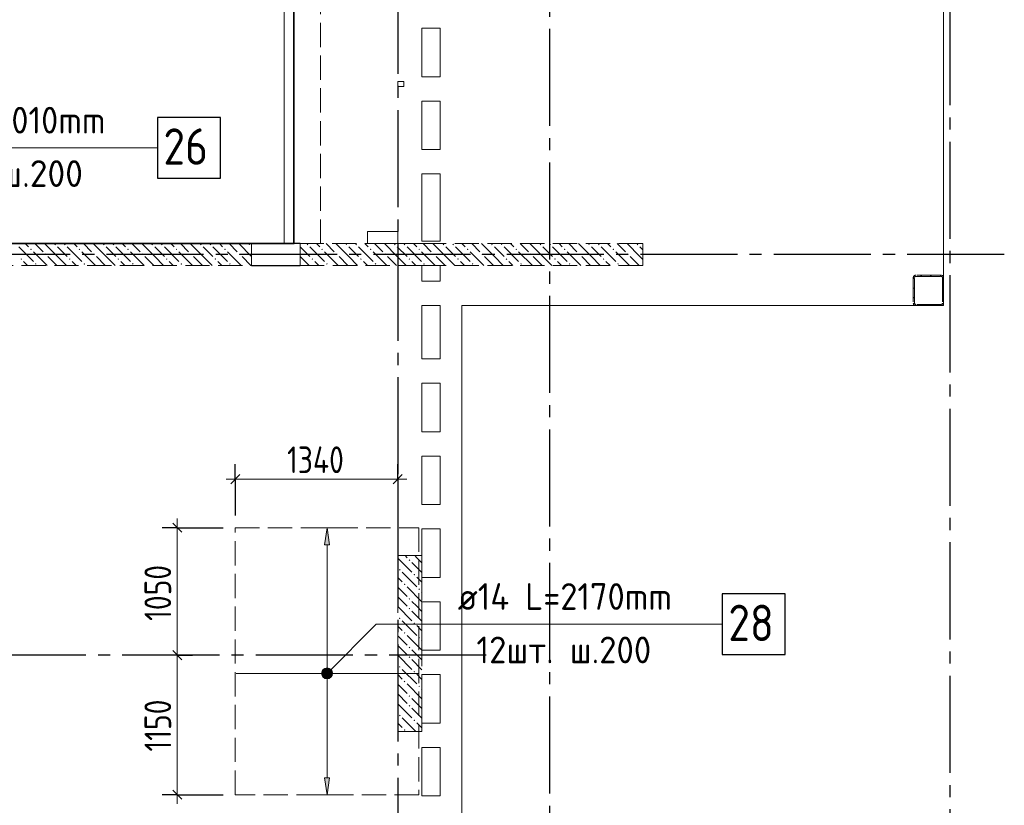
# Model space of a CAD drawing. Header units: millimetres. Extents: x 0 to 43617, y 0 to 59400.
# Tile 25 of 29: x 18708 to 26824, y 37793 to 44265. Entities that reach past the tile are written whole.
import ezdxf

# ---------------------------------------------------------------- set-up
doc = ezdxf.new("R2010")
doc.units = ezdxf.units.MM
doc.linetypes.add('______2', pattern=[270, 200, -70])
doc.linetypes.add('______5', pattern=[1100, 800, -100, 100, -100])
for name, color, linetype, lineweight in [('Standard', 7, 'Continuous', 25), ('ДОП Верх по У', 7, 'Continuous', 25), ('ЖБ Балка Вышележаща', 7, 'Continuous', 25), ('ЖБ Пилон', 180, 'Continuous', 25), ('Макрос окна_ макрос двери', 7, 'Continuous', 18), ('Оси', 40, '______5', 18), ('Позиционная метка номер позиции', 7, 'Continuous', 13), ('Примечания', 7, 'Continuous', 25), ('Размерная выноска', 7, 'Continuous', 13)]:
    doc.layers.add(name, color=color, linetype=linetype, lineweight=lineweight)
for name, color, linetype, lineweight, true_color in [('ЖБ Балка Нижележащая', 7, '______2', 25, 0x8c8cff), ('ЖБ Перекрытие верхний уровень', 7, 'Continuous', 25, 0xe0e0ff), ('ЖБ Стена верхний уровень', 7, 'Continuous', 25, 0x006e00)]:
    doc.layers.add(name, color=color, linetype=linetype, lineweight=lineweight, true_color=true_color)
doc.styles.add('GOST 2.304-81', font='txt')
doc.styles.add('ISOCPEUR', font='txt')

msp = doc.modelspace()

# ---------------------------------------------------------------- hatches: boundary and pattern name
at = {"layer": 'ДОП Верх по У', "linetype": 'Continuous', "lineweight": 13, "transparency": 33554687}
for points in [[(21262, 39940), (21242, 40080), (21222, 39940)], [(21204.5, 38880), (21279.5, 38880), (21274.2, 38898.8)], [(21204.5, 38880), (21274.2, 38898.8), (21209.7, 38898.8)], [(21209.7, 38861.3), (21279.5, 38880), (21204.5, 38880)], [(21209.7, 38898.8), (21274.2, 38898.8), (21260.7, 38912.3)], [(21209.7, 38898.8), (21260.7, 38912.3), (21223.2, 38912.3)], [(21209.7, 38861.3), (21274.2, 38861.3), (21279.5, 38880)], [(21223.2, 38912.3), (21260.7, 38912.3), (21242, 38917.5)], [(21223.2, 38847.8), (21274.2, 38861.3), (21209.7, 38861.3)], [(21223.2, 38847.8), (21260.7, 38847.8), (21274.2, 38861.3)], [(21260.7, 38847.8), (21223.2, 38847.8), (21242, 38842.5)]]:
    msp.add_hatch(color=7, dxfattribs=at).paths.add_polyline_path(points)
msp.add_hatch(color=7, dxfattribs=at).paths.add_polyline_path([(21262, 38020), (21242, 37880), (21222, 38020)], flags=16)
at = {"layer": 'ЖБ Пилон', "linetype": 'Continuous', "lineweight": 18, "transparency": 33554687}
for points in [[(21914.5, 39813.1), (21921, 39819.6), (21927.4, 39813.1), (21921, 39806.6)], [(21834.5, 39733.1), (21840.9, 39739.6), (21847.4, 39733.1), (21840.9, 39726.6)], [(21954.4, 39693.1), (21960.9, 39699.6), (21967.4, 39693.1), (21960.9, 39686.6)], [(21874.5, 39613.1), (21881, 39619.6), (21887.5, 39613.1), (21881, 39606.6)], [(21994.5, 39573.1), (22001, 39579.6), (22007.5, 39573.1), (22001, 39566.6)], [(21914.5, 39493.1), (21921, 39499.6), (21927.4, 39493.1), (21921, 39486.6)], [(21914.5, 39413.1), (21921, 39419.6), (21927.4, 39413.1), (21921, 39406.6)], [(21834.5, 39333.1), (21840.9, 39339.6), (21847.4, 39333.1), (21840.9, 39326.6)], [(21954.4, 39293.1), (21960.9, 39299.6), (21967.4, 39293.1), (21960.9, 39286.6)], [(21874.5, 39213.1), (21881, 39219.6), (21887.5, 39213.1), (21881, 39206.6)], [(21994.5, 39173.1), (22001, 39179.6), (22007.5, 39173.1), (22001, 39166.6)], [(21914.5, 39093.1), (21921, 39099.6), (21927.4, 39093.1), (21921, 39086.6)], [(21914.5, 39013.1), (21921, 39019.6), (21927.4, 39013.1), (21921, 39006.6)], [(21834.5, 38933.1), (21840.9, 38939.6), (21847.4, 38933.1), (21840.9, 38926.6)], [(21954.4, 38893.1), (21960.9, 38899.6), (21967.4, 38893.1), (21960.9, 38886.6)], [(21874.5, 38813.1), (21881, 38819.6), (21887.5, 38813.1), (21881, 38806.6)], [(21994.5, 38773.1), (22001, 38779.6), (22007.5, 38773.1), (22001, 38766.6)], [(21914.5, 38693.1), (21921, 38699.6), (21927.4, 38693.1), (21921, 38686.6)], [(21914.5, 38613.1), (21921, 38619.6), (21927.4, 38613.1), (21921, 38606.6)], [(21834.5, 38533.1), (21840.9, 38539.6), (21847.4, 38533.1), (21840.9, 38526.6)], [(21954.4, 38493.1), (21960.9, 38499.6), (21967.4, 38493.1), (21960.9, 38486.6)], [(21874.5, 38413.1), (21881, 38419.6), (21887.5, 38413.1), (21881, 38406.6)]]:
    msp.add_hatch(color=7, dxfattribs=at).paths.add_polyline_path(points, flags=16)
at = {"layer": 'ЖБ Стена верхний уровень', "linetype": 'Continuous', "lineweight": 18, "transparency": 33554687}
for points in [[(18794.5, 42373.1), (18801, 42379.6), (18807.5, 42373.1), (18801, 42366.6)], [(18994.5, 42413.1), (19001, 42419.6), (19007.5, 42413.1), (19001, 42406.6)], [(19074.5, 42413.1), (19081, 42419.6), (19087.5, 42413.1), (19081, 42406.6)], [(19194.5, 42373.1), (19201, 42379.6), (19207.5, 42373.1), (19201, 42366.6)], [(19394.5, 42413.1), (19401, 42419.6), (19407.5, 42413.1), (19401, 42406.6)], [(19474.5, 42413.1), (19481, 42419.6), (19487.5, 42413.1), (19481, 42406.6)], [(19594.5, 42373.1), (19601, 42379.6), (19607.5, 42373.1), (19601, 42366.6)], [(19794.5, 42413.1), (19801, 42419.6), (19807.5, 42413.1), (19801, 42406.6)], [(19874.5, 42413.1), (19881, 42419.6), (19887.5, 42413.1), (19881, 42406.6)], [(19994.5, 42373.1), (20001, 42379.6), (20007.5, 42373.1), (20001, 42366.6)], [(20194.5, 42413.1), (20201, 42419.6), (20207.5, 42413.1), (20201, 42406.6)], [(20274.5, 42413.1), (20281, 42419.6), (20287.5, 42413.1), (20281, 42406.6)], [(20394.5, 42373.1), (20401, 42379.6), (20407.5, 42373.1), (20401, 42366.6)], [(20594.5, 42413.1), (20601, 42419.6), (20607.5, 42413.1), (20601, 42406.6)], [(21074.5, 42413.1), (21081, 42419.6), (21087.5, 42413.1), (21081, 42406.6)], [(21194.5, 42373.1), (21201, 42379.6), (21207.5, 42373.1), (21201, 42366.6)], [(21394.5, 42413.1), (21401, 42419.6), (21407.5, 42413.1), (21401, 42406.6)], [(21474.5, 42413.1), (21481, 42419.6), (21487.5, 42413.1), (21481, 42406.6)], [(21594.5, 42373.1), (21601, 42379.6), (21607.5, 42373.1), (21601, 42366.6)], [(21794.5, 42413.1), (21801, 42419.6), (21807.5, 42413.1), (21801, 42406.6)], [(21874.5, 42413.1), (21881, 42419.6), (21887.5, 42413.1), (21881, 42406.6)], [(21994.5, 42373.1), (22001, 42379.6), (22007.5, 42373.1), (22001, 42366.6)], [(22194.5, 42413.1), (22201, 42419.6), (22207.5, 42413.1), (22201, 42406.6)], [(22274.5, 42413.1), (22281, 42419.6), (22287.5, 42413.1), (22281, 42406.6)], [(22394.5, 42373.1), (22401, 42379.6), (22407.5, 42373.1), (22401, 42366.6)], [(22594.5, 42413.1), (22601, 42419.6), (22607.5, 42413.1), (22601, 42406.6)], [(22674.5, 42413.1), (22681, 42419.6), (22687.5, 42413.1), (22681, 42406.6)], [(22794.5, 42373.1), (22801, 42379.6), (22807.5, 42373.1), (22801, 42366.6)], [(22994.5, 42413.1), (23001, 42419.6), (23007.5, 42413.1), (23001, 42406.6)], [(23074.5, 42413.1), (23081, 42419.6), (23087.5, 42413.1), (23081, 42406.6)], [(23194.5, 42373.1), (23201, 42379.6), (23207.5, 42373.1), (23201, 42366.6)], [(23394.5, 42413.1), (23401, 42419.6), (23407.5, 42413.1), (23401, 42406.6)], [(23474.5, 42413.1), (23481, 42419.6), (23487.5, 42413.1), (23481, 42406.6)], [(23594.5, 42373.1), (23601, 42379.6), (23607.5, 42373.1), (23601, 42366.6)], [(23794.5, 42413.1), (23801, 42419.6), (23807.5, 42413.1), (23801, 42406.6)], [(18714.5, 42293.1), (18721, 42299.6), (18727.4, 42293.1), (18721, 42286.6)], [(18914.5, 42333.1), (18921, 42339.6), (18927.4, 42333.1), (18921, 42326.6)], [(19114.5, 42293.1), (19121, 42299.6), (19127.4, 42293.1), (19121, 42286.6)], [(19314.5, 42333.1), (19321, 42339.6), (19327.4, 42333.1), (19321, 42326.6)], [(19514.5, 42293.1), (19521, 42299.6), (19527.4, 42293.1), (19521, 42286.6)], [(19714.5, 42333.1), (19721, 42339.6), (19727.4, 42333.1), (19721, 42326.6)], [(19914.5, 42293.1), (19921, 42299.6), (19927.4, 42293.1), (19921, 42286.6)], [(20114.5, 42333.1), (20121, 42339.6), (20127.4, 42333.1), (20121, 42326.6)], [(20314.5, 42293.1), (20321, 42299.6), (20327.4, 42293.1), (20321, 42286.6)], [(20514.5, 42333.1), (20521, 42339.6), (20527.4, 42333.1), (20521, 42326.6)], [(21114.5, 42293.1), (21121, 42299.6), (21127.4, 42293.1), (21121, 42286.6)], [(21314.5, 42333.1), (21321, 42339.6), (21327.4, 42333.1), (21321, 42326.6)], [(21514.5, 42293.1), (21521, 42299.6), (21527.4, 42293.1), (21521, 42286.6)], [(21714.5, 42333.1), (21721, 42339.6), (21727.4, 42333.1), (21721, 42326.6)], [(21914.5, 42293.1), (21921, 42299.6), (21927.4, 42293.1), (21921, 42286.6)], [(22114.5, 42333.1), (22121, 42339.6), (22127.4, 42333.1), (22121, 42326.6)], [(22314.5, 42293.1), (22321, 42299.6), (22327.4, 42293.1), (22321, 42286.6)], [(22514.5, 42333.1), (22521, 42339.6), (22527.4, 42333.1), (22521, 42326.6)], [(22714.5, 42293.1), (22721, 42299.6), (22727.4, 42293.1), (22721, 42286.6)], [(22914.5, 42333.1), (22921, 42339.6), (22927.4, 42333.1), (22921, 42326.6)], [(23114.5, 42293.1), (23121, 42299.6), (23127.4, 42293.1), (23121, 42286.6)], [(23314.5, 42333.1), (23321, 42339.6), (23327.4, 42333.1), (23321, 42326.6)], [(23514.5, 42293.1), (23521, 42299.6), (23527.4, 42293.1), (23521, 42286.6)], [(23714.5, 42333.1), (23721, 42339.6), (23727.4, 42333.1), (23721, 42326.6)], [(18834.5, 42253.1), (18840.9, 42259.6), (18847.4, 42253.1), (18840.9, 42246.6)], [(19234.5, 42253.1), (19240.9, 42259.6), (19247.4, 42253.1), (19240.9, 42246.6)], [(19634.5, 42253.1), (19640.9, 42259.6), (19647.4, 42253.1), (19640.9, 42246.6)], [(20034.5, 42253.1), (20040.9, 42259.6), (20047.4, 42253.1), (20040.9, 42246.6)], [(20434.5, 42253.1), (20440.9, 42259.6), (20447.4, 42253.1), (20440.9, 42246.6)], [(21234.5, 42253.1), (21240.9, 42259.6), (21247.4, 42253.1), (21240.9, 42246.6)], [(21634.5, 42253.1), (21640.9, 42259.6), (21647.4, 42253.1), (21640.9, 42246.6)], [(22034.5, 42253.1), (22040.9, 42259.6), (22047.4, 42253.1), (22040.9, 42246.6)], [(22434.5, 42253.1), (22440.9, 42259.6), (22447.4, 42253.1), (22440.9, 42246.6)], [(22834.5, 42253.1), (22840.9, 42259.6), (22847.4, 42253.1), (22840.9, 42246.6)], [(23234.5, 42253.1), (23240.9, 42259.6), (23247.4, 42253.1), (23240.9, 42246.6)], [(23634.5, 42253.1), (23640.9, 42259.6), (23647.4, 42253.1), (23640.9, 42246.6)], [(26074.5, 42053.1), (26081, 42059.6), (26084, 42056.6), (26084, 42049.7), (26081, 42046.6)]]:
    msp.add_hatch(color=7, dxfattribs=at).paths.add_polyline_path(points, flags=16)
at = {"layer": 'Позиционная метка номер позиции', "linetype": 'Continuous', "lineweight": 13, "transparency": 33554687}
for points in [[(21198.7, 38891.5), (21273.8, 38848.2), (21210.2, 38911.8)], [(21198.7, 38868.6), (21253.5, 38836.7), (21198.7, 38891.5)], [(21198.7, 38891.5), (21253.5, 38836.7), (21273.8, 38848.2)], [(21210.2, 38911.8), (21285.3, 38868.6), (21230.5, 38923.3)], [(21210.2, 38911.8), (21273.8, 38848.2), (21285.3, 38868.6)], [(21230.5, 38923.3), (21285.3, 38868.6), (21285.3, 38891.5)], [(21230.5, 38923.3), (21285.3, 38891.5), (21253.5, 38923.3)], [(21253.5, 38923.3), (21285.3, 38891.5), (21273.8, 38911.8)], [(21230.5, 38836.7), (21198.7, 38868.6), (21210.2, 38848.2)], [(21198.7, 38868.6), (21230.5, 38836.7), (21253.5, 38836.7)]]:
    msp.add_hatch(color=7, dxfattribs=at).paths.add_polyline_path(points)

# ---------------------------------------------------------------- linework, layer by layer
at = {"layer": 'Standard', "color": 251, "linetype": 'Continuous', "lineweight": -3, "true_color": 0x656565, "transparency": 33554687}
for p, q in [((20485, 40479.8), (20485, 40604.8)), ((21824, 40479.8), (21824, 40604.8)), ((20485, 40479.8), (20485, 40354.8)), ((20485, 40479.8), (20485, 40180)), ((21824, 40479.8), (21824, 40354.8)), ((21824, 40479.8), (21824, 40180)), ((20007.1, 40080), (19882.1, 40080)), ((20007.1, 40080), (20132.1, 40080)), ((20007.1, 40080), (20385, 40080)), ((20007.1, 39030), (19882.1, 39030)), ((20007.1, 39030), (20132.1, 39030)), ((20007.1, 39030), (20007.1, 39030)), ((20007.1, 37880), (19882.1, 37880)), ((20007.1, 37880), (20132.1, 37880)), ((20007.1, 37880), (20385, 37880))]:
    msp.add_line(p, q, dxfattribs=at)
at = {"layer": 'Standard', "color": 7, "linetype": 'Continuous', "lineweight": 25, "transparency": 33554687}
for p, q in [((20447.5, 40442.3), (20522.5, 40517.3)), ((21786.5, 40442.3), (21861.5, 40517.3)), ((19969.6, 40117.5), (20044.6, 40042.5)), ((19969.6, 39067.5), (20044.6, 38992.5)), ((19969.6, 37917.5), (20044.6, 37842.5))]:
    msp.add_line(p, q, dxfattribs=at)
at = {"layer": 'Standard', "color": 7, "linetype": 'Continuous', "lineweight": 13, "transparency": 33554687}
for p, q in [((20485, 40479.8), (20410, 40479.8)), ((20485, 40479.8), (21824, 40479.8)), ((21824, 40479.8), (21899, 40479.8)), ((20007.1, 40080), (20007.1, 40155)), ((20007.1, 39030), (20007.1, 37880)), ((20007.1, 37880), (20007.1, 37805))]:
    msp.add_line(p, q, dxfattribs=at)
msp.add_lwpolyline([(20007.1, 40080), (20007.1, 39238.4), (20007.1, 39238.4), (20007.1, 39030)], dxfattribs=at)
at = {"layer": 'ДОП Верх по У', "color": 7, "linetype": 'Continuous', "lineweight": 13, "transparency": 33554687}
for p, q in [((17643, 43210), (19685, 43210)), ((22299, 39285.9), (24363, 39285.9))]:
    msp.add_line(p, q, dxfattribs=at)
at = {"layer": 'ДОП Верх по У', "color": 251, "linetype": 'Continuous', "lineweight": 13, "true_color": 0x494949, "transparency": 33554687}
for p, q in [((21242, 40080), (21142, 40080)), ((21242, 40080), (21222, 39940)), ((21262, 39940), (21242, 40080)), ((21242, 40080), (21342, 40080)), ((21242, 40080), (21242, 40080)), ((21222, 39940), (21262, 39940)), ((21242, 38910), (21242, 39940)), ((21204.5, 38880), (21204.5, 38880)), ((21279.5, 38880), (21279.5, 38880)), ((21242, 38020), (21242, 38850)), ((21242, 37880), (21222, 38020)), ((21222, 38020), (21262, 38020)), ((21262, 38020), (21242, 37880)), ((21242, 37880), (21142, 37880)), ((21242, 37880), (21342, 37880)), ((21242, 37880), (21242, 37880))]:
    msp.add_line(p, q, dxfattribs=at)
at = {"layer": 'ДОП Верх по У', "color": 7, "linetype": 'Continuous', "lineweight": 18, "transparency": 33554687}
msp.add_line((20492, 38880), (21992, 38880), dxfattribs=at)
at = {"layer": 'ДОП Верх по У', "color": 7, "linetype": 'Continuous', "lineweight": 25, "transparency": 33554687}
for points in [[(19843, 42960), (20363, 42960), (20363, 43460), (19843, 43460), (19843, 42960)], [(24499, 39035.9), (25019, 39035.9), (25019, 39535.9), (24499, 39535.9), (24499, 39035.9)]]:
    msp.add_lwpolyline(points, dxfattribs=at)
at = {"layer": 'ДОП Верх по У', "color": 251, "linetype": 'Continuous', "lineweight": 13, "true_color": 0x494949, "transparency": 33554687}
msp.add_circle((21242, 38880), 37.5, dxfattribs=at)
at = {"layer": 'ЖБ Балка Вышележаща', "color": 7, "linetype": 'Continuous', "lineweight": 18, "transparency": 33554687}
for p, q in [((20889, 44950), (20889, 42420)), ((20889, 42420), (20969, 42420))]:
    msp.add_line(p, q, dxfattribs=at)
at = {"layer": 'ЖБ Балка Нижележащая', "color": 251, "linetype": '______2', "lineweight": 18, "true_color": 0x656565, "transparency": 33554687}
for p, q in [((20969, 44950), (20969, 42420)), ((21189, 42420), (21189, 44950)), ((20969, 42420), (21189, 42420))]:
    msp.add_line(p, q, dxfattribs=at)
at = {"layer": 'ЖБ Перекрытие верхний уровень', "color": 7, "linetype": 'Continuous', "lineweight": 18, "transparency": 33554687}
for p, q in [((26324, 41910), (26324, 50590)), ((20969, 42420), (20969, 44950)), ((22024, 43795), (22024, 44195)), ((22024, 44195), (22174, 44195)), ((22174, 44195), (22174, 43795)), ((21874, 43755), (21824, 43755)), ((21824, 43755), (21824, 43715)), ((21874, 43715), (21874, 43755)), ((22174, 43795), (22024, 43795)), ((21824, 43715), (21874, 43715)), ((22024, 43195), (22024, 43595)), ((22024, 43595), (22174, 43595)), ((22174, 43595), (22174, 43195)), ((22174, 43195), (22024, 43195)), ((22024, 42440), (22024, 42995)), ((22024, 42995), (22174, 42995)), ((22174, 42995), (22174, 42440)), ((21824, 42520), (21574, 42520)), ((21574, 42520), (21574, 42420)), ((21824, 42420), (21824, 42520)), ((16924, 42420), (20969, 42420)), ((21574, 42420), (21824, 42420)), ((22174, 42440), (22024, 42440)), ((22024, 42110), (22024, 42240)), ((22024, 42240), (22174, 42240)), ((22174, 42240), (22174, 42110)), ((22174, 42110), (22024, 42110)), ((22024, 41910), (22174, 41910)), ((22024, 41470), (22024, 41910)), ((22174, 41910), (22174, 41470)), ((22354, 32653), (22354, 41910)), ((22354, 41910), (26324, 41910)), ((22174, 41470), (22024, 41470)), ((22024, 40870), (22024, 41270)), ((22024, 41270), (22174, 41270)), ((22174, 41270), (22174, 40870)), ((22174, 40870), (22024, 40870)), ((22024, 40270), (22024, 40670)), ((22024, 40670), (22174, 40670)), ((22174, 40670), (22174, 40270)), ((22174, 40270), (22024, 40270)), ((22024, 39670), (22024, 40070)), ((22024, 40070), (22174, 40070)), ((22174, 40070), (22174, 39670)), ((22174, 39670), (22024, 39670)), ((22024, 39470), (22174, 39470)), ((22024, 39070), (22024, 39470)), ((22174, 39470), (22174, 39070)), ((22174, 39070), (22024, 39070)), ((22024, 38470), (22024, 38870)), ((22024, 38870), (22174, 38870)), ((22174, 38870), (22174, 38470)), ((22174, 38470), (22024, 38470)), ((22024, 37870), (22024, 38270)), ((22024, 38270), (22174, 38270)), ((22174, 38270), (22174, 37870)), ((22174, 37870), (22024, 37870))]:
    msp.add_line(p, q, dxfattribs=at)
at = {"layer": 'ЖБ Пилон', "color": 253, "linetype": '______2', "lineweight": 13, "true_color": 0xa0a0a0, "transparency": 33554687}
for p, q in [((21824, 39849.8), (21824, 38399.8)), ((22024, 39849.8), (21824, 39849.8)), ((22024, 38399.8), (22024, 39849.8)), ((21824, 38399.8), (22024, 38399.8))]:
    msp.add_line(p, q, dxfattribs=at)
at = {"layer": 'ЖБ Пилон', "color": 9, "linetype": 'Continuous', "lineweight": 18, "true_color": 0xc7c7c7, "transparency": 33554687}
for p, q in [((21884.3, 39849.8), (21901, 39833.1)), ((21981, 39833.1), (21964.3, 39849.8)), ((21824, 39830.1), (21940.9, 39713.1)), ((21940.9, 39793.1), (22024, 39710.1)), ((22021, 39793.1), (21981, 39833.1)), ((21860.9, 39713.1), (21981, 39593.1)), ((21860.9, 39633.1), (21824, 39670.1)), ((21981, 39673.1), (22024, 39630.1)), ((21824, 39590.1), (21901, 39513.1)), ((21901, 39593.1), (22021, 39473.1)), ((22024, 39550.1), (22021, 39553.1)), ((21824, 39510.1), (21901, 39433.1)), ((21981, 39433.1), (21940.9, 39473.1)), ((21824, 39430.1), (21940.9, 39313.1)), ((21940.9, 39393.1), (22024, 39310.1)), ((22021, 39393.1), (21981, 39433.1)), ((21860.9, 39313.1), (21981, 39193.1)), ((21860.9, 39233.1), (21824, 39270.1)), ((21981, 39273.1), (22024, 39230.1)), ((21824, 39190.1), (21901, 39113.1)), ((21901, 39193.1), (22021, 39073.1)), ((22024, 39150.1), (22021, 39153.1)), ((21824, 39110.1), (21901, 39033.1)), ((21981, 39033.1), (21940.9, 39073.1)), ((21824, 39030.1), (21940.9, 38913.1)), ((21940.9, 38993.1), (22024, 38910.1)), ((22021, 38993.1), (21981, 39033.1)), ((21860.9, 38913.1), (21981, 38793.1)), ((21860.9, 38833.1), (21824, 38870.1)), ((21901, 38793.1), (22021, 38673.1)), ((21981, 38873.1), (22024, 38830.1)), ((21824, 38790.1), (21901, 38713.1)), ((22024, 38750.1), (22021, 38753.1)), ((21824, 38710.1), (21901, 38633.1)), ((21824, 38630.1), (21940.9, 38513.1)), ((21981, 38633.1), (21940.9, 38673.1)), ((22021, 38593.1), (21981, 38633.1)), ((21940.9, 38593.1), (22024, 38510.1)), ((21860.9, 38433.1), (21824, 38470.1)), ((21860.9, 38513.1), (21974.3, 38399.8)), ((21981, 38473.1), (22024, 38430.1))]:
    msp.add_line(p, q, dxfattribs=at)
at = {"layer": 'ЖБ Стена верхний уровень', "color": 251, "linetype": '______2', "lineweight": 13, "true_color": 0x656565, "transparency": 33554687}
for p, q in [((20619, 42420), (18184, 42420)), ((20619, 42420), (20619, 42240)), ((21019, 42240), (21019, 42420)), ((22024, 42420), (21019, 42420)), ((23844, 42420), (22024, 42420)), ((23844, 42240), (23844, 42420)), ((18184, 42240), (20619, 42240)), ((21019, 42240), (22024, 42240)), ((22024, 42240), (23844, 42240)), ((26074.3, 42143.5), (26074, 42140)), ((26074, 42140), (26074, 41930)), ((26075.2, 42146.8), (26074.3, 42143.5)), ((26076.7, 42150), (26075.2, 42146.8)), ((26078.7, 42152.9), (26076.7, 42150)), ((26081.1, 42155.3), (26078.7, 42152.9)), ((26084, 42157.3), (26081.1, 42155.3)), ((26087.2, 42158.8), (26084, 42157.3)), ((26084, 42140), (26084.1, 42141.7)), ((26084, 41930), (26084, 42140)), ((26084.1, 42141.7), (26084.6, 42143.4)), ((26084.6, 42143.4), (26085.3, 42145)), ((26085.3, 42145), (26086.3, 42146.4)), ((26086.3, 42146.4), (26087.6, 42147.7)), ((26090.5, 42159.7), (26087.2, 42158.8)), ((26087.6, 42147.7), (26089, 42148.7)), ((26089, 42148.7), (26090.6, 42149.4)), ((26094, 42160), (26090.5, 42159.7)), ((26090.6, 42149.4), (26092.3, 42149.8)), ((26092.3, 42149.8), (26094, 42150)), ((26304, 42160), (26094, 42160)), ((26094, 42150), (26304, 42150)), ((26307.5, 42159.7), (26304, 42160)), ((26304, 42150), (26305.7, 42149.8)), ((26305.7, 42149.8), (26307.4, 42149.4)), ((26307.4, 42149.4), (26309, 42148.7)), ((26310.8, 42158.8), (26307.5, 42159.7)), ((26309, 42148.7), (26310.4, 42147.7)), ((26310.4, 42147.7), (26311.7, 42146.4)), ((26314, 42157.3), (26310.8, 42158.8)), ((26311.7, 42146.4), (26312.7, 42145)), ((26312.7, 42145), (26313.4, 42143.4)), ((26313.4, 42143.4), (26313.8, 42141.7)), ((26313.8, 42141.7), (26314, 42140)), ((26316.9, 42155.3), (26314, 42157.3)), ((26314, 42140), (26314, 41930)), ((26319.3, 42152.9), (26316.9, 42155.3)), ((26321.3, 42150), (26319.3, 42152.9)), ((26322.8, 42146.8), (26321.3, 42150)), ((26323.7, 42143.5), (26322.8, 42146.8)), ((26324, 42140), (26323.7, 42143.5)), ((26324, 41930), (26324, 42140)), ((26074, 41930), (26074.3, 41926.5)), ((26074.3, 41926.5), (26075.2, 41923.2)), ((26075.2, 41923.2), (26076.7, 41920)), ((26076.7, 41920), (26078.7, 41917.1)), ((26078.7, 41917.1), (26081.1, 41914.7)), ((26081.1, 41914.7), (26084, 41912.7)), ((26084.1, 41928.3), (26084, 41930)), ((26084, 41912.7), (26087.2, 41911.2)), ((26084.6, 41926.6), (26084.1, 41928.3)), ((26085.3, 41925), (26084.6, 41926.6)), ((26086.3, 41923.6), (26085.3, 41925)), ((26087.6, 41922.3), (26086.3, 41923.6)), ((26087.2, 41911.2), (26090.5, 41910.3)), ((26089, 41921.3), (26087.6, 41922.3)), ((26090.6, 41920.6), (26089, 41921.3)), ((26090.5, 41910.3), (26094, 41910)), ((26092.3, 41920.1), (26090.6, 41920.6)), ((26094, 41920), (26092.3, 41920.1)), ((26304, 41920), (26094, 41920)), ((26094, 41910), (26304, 41910)), ((26305.7, 41920.1), (26304, 41920)), ((26304, 41910), (26307.5, 41910.3)), ((26307.4, 41920.6), (26305.7, 41920.1)), ((26309, 41921.3), (26307.4, 41920.6)), ((26307.5, 41910.3), (26310.8, 41911.2)), ((26310.4, 41922.3), (26309, 41921.3)), ((26311.7, 41923.6), (26310.4, 41922.3)), ((26310.8, 41911.2), (26314, 41912.7)), ((26312.7, 41925), (26311.7, 41923.6)), ((26313.4, 41926.6), (26312.7, 41925)), ((26313.8, 41928.3), (26313.4, 41926.6)), ((26314, 41930), (26313.8, 41928.3)), ((26314, 41912.7), (26316.9, 41914.7)), ((26316.9, 41914.7), (26319.3, 41917.1)), ((26319.3, 41917.1), (26321.3, 41920)), ((26321.3, 41920), (26322.8, 41923.2)), ((26322.8, 41923.2), (26323.7, 41926.5)), ((26323.7, 41926.5), (26324, 41930))]:
    msp.add_line(p, q, dxfattribs=at)
at = {"layer": 'ЖБ Стена верхний уровень', "color": 9, "linetype": 'Continuous', "lineweight": 18, "true_color": 0xc7c7c7, "transparency": 33554687}
for p, q in [((18701, 42393.1), (18821, 42273.1)), ((19021, 42393.1), (19101, 42313.1)), ((19101, 42393.1), (19221, 42273.1)), ((19421, 42393.1), (19501, 42313.1)), ((19501, 42393.1), (19621, 42273.1)), ((19821, 42393.1), (19901, 42313.1)), ((19901, 42393.1), (20021, 42273.1)), ((20221, 42393.1), (20301, 42313.1)), ((20301, 42393.1), (20421, 42273.1)), ((21021, 42393.1), (21101, 42313.1)), ((21101, 42393.1), (21221, 42273.1)), ((21421, 42393.1), (21501, 42313.1)), ((21501, 42393.1), (21621, 42273.1)), ((21821, 42393.1), (21901, 42313.1)), ((21901, 42393.1), (22021, 42273.1)), ((22034.1, 42420), (22101, 42353.1)), ((22221, 42313.1), (22114.1, 42420)), ((22221, 42393.1), (22301, 42313.1)), ((22301, 42393.1), (22421, 42273.1)), ((22354.1, 42420), (22381, 42393.1)), ((22434.1, 42420), (22501, 42353.1)), ((22621, 42313.1), (22514.1, 42420)), ((22621, 42393.1), (22701, 42313.1)), ((22701, 42393.1), (22821, 42273.1)), ((22754.1, 42420), (22781, 42393.1)), ((22834.1, 42420), (22901, 42353.1)), ((23021, 42313.1), (22914.1, 42420)), ((23021, 42393.1), (23101, 42313.1)), ((23101, 42393.1), (23221, 42273.1)), ((23154.1, 42420), (23181, 42393.1)), ((23234.1, 42420), (23301, 42353.1)), ((23421, 42313.1), (23314.1, 42420)), ((23421, 42393.1), (23501, 42313.1)), ((23501, 42393.1), (23621, 42273.1)), ((23554.1, 42420), (23581, 42393.1)), ((23634.1, 42420), (23701, 42353.1)), ((23821, 42313.1), (23714.1, 42420)), ((23821, 42393.1), (23844, 42370.1)), ((18934.1, 42240), (18821, 42353.1)), ((18940.9, 42313.1), (19014.1, 42240)), ((19021, 42313.1), (19094.1, 42240)), ((19334.1, 42240), (19221, 42353.1)), ((19340.9, 42313.1), (19414.1, 42240)), ((19421, 42313.1), (19494.1, 42240)), ((19734.1, 42240), (19621, 42353.1)), ((19740.9, 42313.1), (19814.1, 42240)), ((19821, 42313.1), (19894.1, 42240)), ((20134.1, 42240), (20021, 42353.1)), ((20140.9, 42313.1), (20214.1, 42240)), ((20221, 42313.1), (20294.1, 42240)), ((20534.1, 42240), (20421, 42353.1)), ((20540.9, 42313.1), (20614.1, 42240)), ((21021, 42313.1), (21019, 42315.1)), ((21021, 42313.1), (21094.1, 42240)), ((21334.1, 42240), (21221, 42353.1)), ((21340.9, 42313.1), (21414.1, 42240)), ((21421, 42313.1), (21494.1, 42240)), ((21734.1, 42240), (21621, 42353.1)), ((21740.9, 42313.1), (21814.1, 42240)), ((21821, 42313.1), (21894.1, 42240)), ((22024, 42350.1), (22021, 42353.1)), ((22134.1, 42240), (22024, 42350.1)), ((22140.9, 42313.1), (22214.1, 42240)), ((22221, 42313.1), (22294.1, 42240)), ((22534.1, 42240), (22421, 42353.1)), ((22540.9, 42313.1), (22614.1, 42240)), ((22621, 42313.1), (22694.1, 42240)), ((22934.1, 42240), (22821, 42353.1)), ((22940.9, 42313.1), (23014.1, 42240)), ((23021, 42313.1), (23094.1, 42240)), ((23334.1, 42240), (23221, 42353.1)), ((23340.9, 42313.1), (23414.1, 42240)), ((23421, 42313.1), (23494.1, 42240)), ((23734.1, 42240), (23621, 42353.1)), ((23740.9, 42313.1), (23814.1, 42240)), ((23821, 42313.1), (23844, 42290.1)), ((18774.1, 42240), (18740.9, 42273.1)), ((19174.1, 42240), (19140.9, 42273.1)), ((19574.1, 42240), (19540.9, 42273.1)), ((19974.1, 42240), (19940.9, 42273.1)), ((20374.1, 42240), (20340.9, 42273.1)), ((21174.1, 42240), (21140.9, 42273.1)), ((21574.1, 42240), (21540.9, 42273.1)), ((21974.1, 42240), (21940.9, 42273.1)), ((22374.1, 42240), (22340.9, 42273.1)), ((22774.1, 42240), (22740.9, 42273.1)), ((23174.1, 42240), (23140.9, 42273.1)), ((23574.1, 42240), (23540.9, 42273.1)), ((26074, 42140.1), (26084, 42130.1)), ((26134.1, 42160), (26140.9, 42153.1)), ((26214.1, 42160), (26221, 42153.1)), ((26294.1, 42160), (26304.1, 42150)), ((26314, 42140.1), (26324, 42130.1)), ((26314, 42060.1), (26324, 42050.1)), ((26074, 41980.1), (26084, 41970.1)), ((26314, 41980.1), (26324, 41970.1)), ((26140.9, 41913.1), (26144.1, 41910)), ((26221, 41913.1), (26214.1, 41920)), ((26221, 41913.1), (26224.1, 41910)), ((26294.1, 41920), (26301, 41913.1))]:
    msp.add_line(p, q, dxfattribs=at)
for points in [[(18754.1, 42420), (18754.1, 42420), (18754.1, 42420), (18754.1, 42420), (18781, 42393.1)], [(18834.1, 42420), (18834.1, 42420), (18834.1, 42420), (18834.1, 42420), (18901, 42353.1)], [(19021, 42313.1), (18914.1, 42420), (18914.1, 42420), (18914.1, 42420), (18914.1, 42420)], [(19154.1, 42420), (19154.1, 42420), (19154.1, 42420), (19154.1, 42420), (19181, 42393.1)], [(19234.1, 42420), (19234.1, 42420), (19234.1, 42420), (19234.1, 42420), (19301, 42353.1)], [(19421, 42313.1), (19314.1, 42420), (19314.1, 42420), (19314.1, 42420), (19314.1, 42420)], [(19554.1, 42420), (19554.1, 42420), (19554.1, 42420), (19554.1, 42420), (19581, 42393.1)], [(19634.1, 42420), (19634.1, 42420), (19634.1, 42420), (19634.1, 42420), (19701, 42353.1)], [(19821, 42313.1), (19714.1, 42420), (19714.1, 42420), (19714.1, 42420), (19714.1, 42420)], [(19954.1, 42420), (19954.1, 42420), (19954.1, 42420), (19954.1, 42420), (19981, 42393.1)], [(20034.1, 42420), (20034.1, 42420), (20034.1, 42420), (20034.1, 42420), (20101, 42353.1)], [(20221, 42313.1), (20114.1, 42420), (20114.1, 42420), (20114.1, 42420), (20114.1, 42420)], [(20354.1, 42420), (20354.1, 42420), (20354.1, 42420), (20354.1, 42420), (20381, 42393.1)], [(20434.1, 42420), (20434.1, 42420), (20434.1, 42420), (20434.1, 42420), (20501, 42353.1)], [(20619, 42315.1), (20514.1, 42420), (20514.1, 42420), (20514.1, 42420), (20514.1, 42420)], [(21154.1, 42420), (21154.1, 42420), (21181, 42393.1)], [(21234.1, 42420), (21234.1, 42420), (21301, 42353.1)], [(21421, 42313.1), (21314.1, 42420), (21314.1, 42420)], [(21554.1, 42420), (21554.1, 42420), (21581, 42393.1)], [(21634.1, 42420), (21634.1, 42420), (21701, 42353.1)], [(21821, 42313.1), (21714.1, 42420), (21714.1, 42420)], [(21954.1, 42420), (21954.1, 42420), (21981, 42393.1)]]:
    msp.add_lwpolyline(points, dxfattribs=at)
at = {"layer": 'Макрос окна_ макрос двери', "color": 7, "linetype": 'Continuous', "lineweight": -3, "transparency": 33554687}
for p, q in [((21019, 42420), (20619, 42420)), ((20619, 42240), (21019, 42240))]:
    msp.add_line(p, q, dxfattribs=at)
at = {"layer": 'Оси', "color": 8, "linetype": '______5', "lineweight": -3, "transparency": 33554687}
for p, q in [((21824, 57820), (21824, 7100)), ((26374, 50960), (26374, 7100)), ((23074, 50790), (23074, 7100)), ((26824, 42330), (3600, 42330)), ((22554, 39030), (3600, 39030))]:
    msp.add_line(p, q, dxfattribs=at)
at = {"layer": 'Позиционная метка номер позиции', "color": 7, "linetype": 'Continuous', "lineweight": 13, "transparency": 33554687}
for p, q in [((21210.2, 38911.8), (21210.2, 38911.8)), ((21273.8, 38911.8), (21273.8, 38911.8)), ((21210.2, 38848.2), (21210.2, 38848.2)), ((21273.8, 38848.2), (21273.8, 38848.2))]:
    msp.add_line(p, q, dxfattribs=at)
for points in [[(16843, 42120), (17343, 42620), (17343, 43210), (19843, 43210)], [(21242, 38880), (21647.9, 39285.9), (24499, 39285.9)]]:
    msp.add_lwpolyline(points, dxfattribs=at)
msp.add_circle((21242, 38880), 45, dxfattribs=at)
at = {"layer": 'Примечания', "color": 7, "linetype": '______2', "lineweight": 18, "transparency": 33554687}
for p, q in [((20485, 40080), (21999, 40080)), ((20485, 37880), (20485, 40080)), ((21999, 40080), (21999, 37880)), ((21999, 37880), (20485, 37880))]:
    msp.add_line(p, q, dxfattribs=at)
at = {"layer": 'Размерная выноска', "color": 7, "linetype": 'Continuous', "lineweight": 35, "transparency": 33554687}
msp.add_lwpolyline([(16924, 42420), (20969, 42420), (20969, 44950), (20864, 44950), (20864, 46880), (16424, 46880), (16424, 45130), (16924, 45130), (16924, 42420)], dxfattribs=at)

# ---------------------------------------------------------------- texts
at = {"layer": 'Standard', "color": 7, "linetype": 'Continuous', "lineweight": 25, "transparency": 33554687, "insert": (20912.1, 40529.8), "char_height": 220, "width": 610.171, "attachment_point": 7, "style": 'GOST 2.304-81'}
msp.add_mtext('1340', dxfattribs=at)
at = {"layer": 'Standard', "color": 7, "linetype": 'Continuous', "lineweight": 25, "transparency": 33554687, "char_height": 220, "attachment_point": 7, "rotation": 90, "style": 'GOST 2.304-81'}
for s, insert, width in [('1050', (19957, 39312.6), 610.171), ('1150', (19957, 38236.1), 563.284)]:
    msp.add_mtext(s, dxfattribs=dict(at, insert=insert, width=width))
at = {"layer": 'ДОП Верх по У', "color": 7, "linetype": 'Continuous', "lineweight": 13, "transparency": 33554687, "attachment_point": 7, "style": 'ISOCPEUR'}
for s, insert, char_height, width in [('\\W0.94;ø12 L=3010mm ', (17663, 43327.3), 220, 2104.37), ('\\W0.87;26', (19893, 43070), 300, 550.811), ('\\W0.97;3шт. ш.200 ', (17861, 42887.4), 220, 1712.331), ('\\W0.94;ø14 L=2170mm ', (22319, 39403.2), 220, 2126.488), ('\\W0.87;28', (24549, 39145.9), 300, 550.811), ('\\W0.95;12шт. ш.200 ', (22473, 38963.2), 220, 1819.906)]:
    msp.add_mtext(s, dxfattribs=dict(at, insert=insert, char_height=char_height, width=width))

doc.saveas('drawing.dxf')
